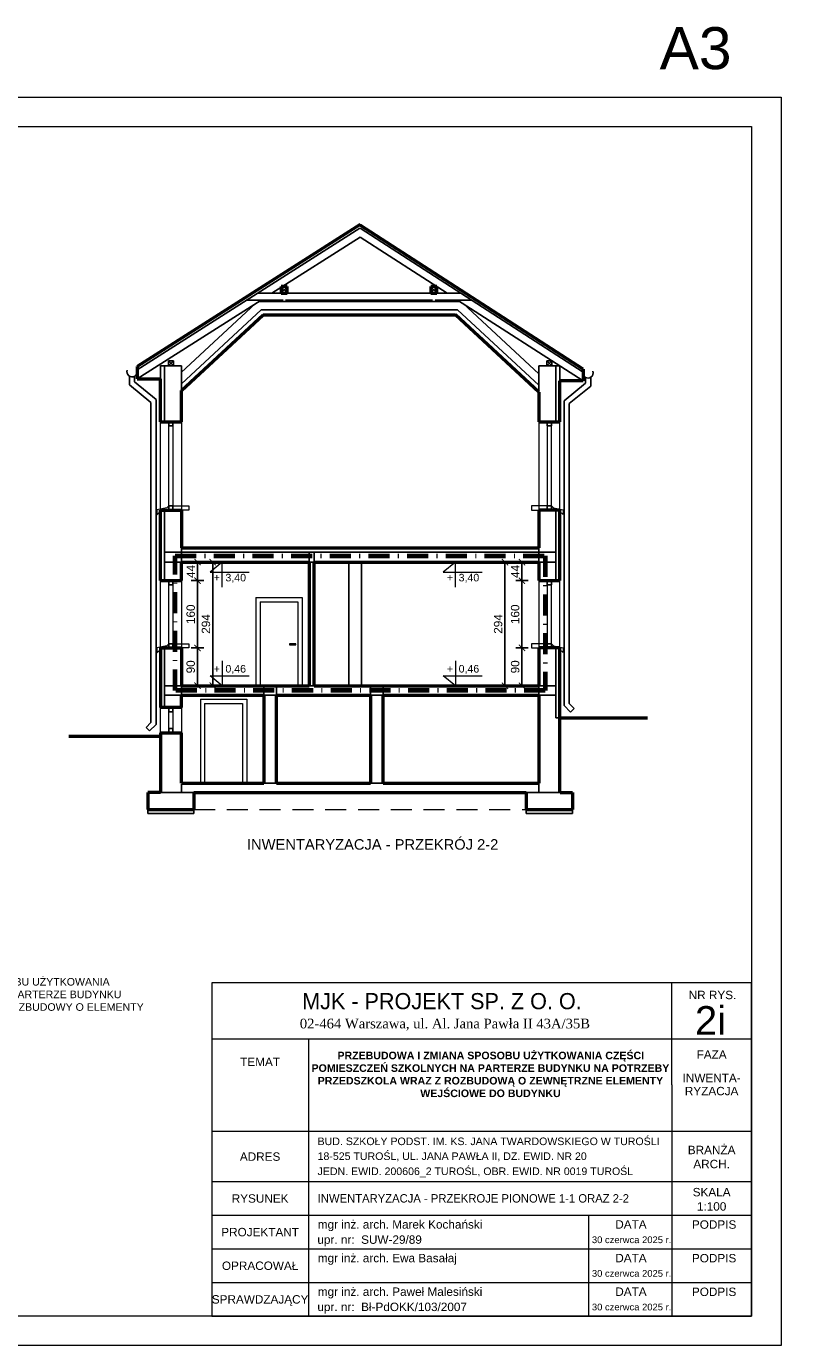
# Model space of a CAD drawing. Header units: millimetres. Extents: x -61343 to 9939, y -6894 to 7453.
# Tile 73 of 255: x -14261 to -12389, y -5924 to -2786. Entities that reach past the tile are written whole.
import ezdxf
from ezdxf.enums import TextEntityAlignment as Align

# ---------------------------------------------------------------- set-up
doc = ezdxf.new("R2010")
doc.units = ezdxf.units.MM
doc.header["$MEASUREMENT"] = 0
doc.linetypes.add('Kropki i Kreski', pattern=[920, 500, -200, 20, -200])
doc.linetypes.add('Przerywana długa', pattern=[780, 500, -280])
doc.layers.add('810-G Ogólne', color=7, linetype='Continuous')
doc.layers.add('830-G Teksty Etykiety', color=7, linetype='Continuous')
doc.layers.add('A_opisy', color=81, linetype='Continuous', lineweight=13)
doc.layers.add('A_wymiary', color=253, linetype='Continuous', lineweight=9)
doc.layers.add('A_zakres opracowania', color=7, linetype='Continuous', lineweight=70, true_color=0xe00038)
doc.styles.add('st1', font='arial.ttf')
doc.styles.get("Standard").update_dxf_attribs({"font": 'arial.ttf'})
doc.styles.add('STIL16', font='arial.ttf')
doc.styles.add('STIL32', font='times.ttf')
doc.styles.add('STIL32_F', font='framd.ttf')
doc.styles.add('STYL_AUTOMATYCZNY_1', font='arial.ttf')
doc.styles.add('STYL_AUTOMATYCZNY_2', font='arialbd.ttf')
doc.dimstyles.new('1do100', dxfattribs={"dimtxt": 20, "dimasz": 15, "dimexe": 15, "dimexo": 0.625, "dimgap": 6, "dimtad": 1, "dimtxsty": 'Standard', "dimblk": 'ARCHTICK', "dimcen": 2.5, "dimadec": 0, "dimazin": 0, "dimtfac": 1, "dimtmove": 0, "dimatfit": 3, "dimldrblk": 'OBLIQUE', "dimfxl": 15, "dimfxlon": 1, "dimarcsym": 0})

# ---------------------------------------------------------------- blocks, each defined once
blk = doc.blocks.new('_ArchTick')
at = {"color": 0, "linetype": 'ByBlock', "const_width": 0.15}
blk.add_lwpolyline([(-0.5, -0.5), (0.5, 0.5)], dxfattribs=at)
blk = doc.blocks.new('*D1805')
at = {"layer": 'A_wymiary', "color": 0, "lineweight": -2, "transparency": 16777216}
for p, q in [((-13067.5, -4060.3), (-13097.5, -4060.3)), ((-13082.5, -4060.3), (-13082.5, -4104.3)), ((-13067.5, -4104.3), (-13097.5, -4104.3))]:
    blk.add_line(p, q, dxfattribs=at)
at = {"layer": 'Defpoints', "color": 0, "transparency": 16777216}
for p in [(-13042.4, -4060.3), (-13082.5, -4104.3), (-13042.4, -4104.3)]:
    blk.add_point(p, dxfattribs=at)
at = {"layer": 'A_wymiary', "color": 0, "lineweight": -2, "transparency": 16777216, "xscale": 15, "yscale": 15, "zscale": 15}
for p, rotation in [((-13082.5, -4060.3), 90), ((-13082.5, -4104.3), 270)]:
    blk.add_blockref('_ArchTick', p, dxfattribs=dict(at, rotation=rotation))
at = {"layer": 'A_wymiary', "color": 0, "transparency": 16777216, "insert": (-13098.5, -4082.3), "char_height": 20, "attachment_point": 5, "rotation": 90}
blk.add_mtext('44', dxfattribs=at)
blk = doc.blocks.new('_Oblique')
at = {"color": 0, "linetype": 'ByBlock', "lineweight": -2}
blk.add_line((-0.5, -0.5), (0.5, 0.5), dxfattribs=at)
blk = doc.blocks.new('*D1806')
at = {"layer": 'A_wymiary', "color": 0, "lineweight": -2, "transparency": 16777216}
for p, q in [((-13067.5, -4104.3), (-13097.5, -4104.3)), ((-13082.5, -4104.3), (-13082.5, -4264.3)), ((-13067.5, -4264.3), (-13097.5, -4264.3))]:
    blk.add_line(p, q, dxfattribs=at)
at = {"layer": 'Defpoints', "color": 0, "transparency": 16777216}
for p in [(-13042.4, -4104.3), (-13082.5, -4264.3), (-13042.4, -4264.3)]:
    blk.add_point(p, dxfattribs=at)
at = {"layer": 'A_wymiary', "color": 0, "lineweight": -2, "transparency": 16777216, "xscale": 15, "yscale": 15, "zscale": 15}
for p, rotation in [((-13082.5, -4104.3), 90), ((-13082.5, -4264.3), 270)]:
    blk.add_blockref('_ArchTick', p, dxfattribs=dict(at, rotation=rotation))
at = {"layer": 'A_wymiary', "color": 0, "transparency": 16777216, "insert": (-13098.7, -4184.3), "char_height": 20, "attachment_point": 5, "rotation": 90}
blk.add_mtext('160', dxfattribs=at)
blk = doc.blocks.new('*D1807')
at = {"layer": 'A_wymiary', "color": 0, "lineweight": -2, "transparency": 16777216}
for p, q in [((-13067.5, -4264.3), (-13097.5, -4264.3)), ((-13082.5, -4264.3), (-13082.5, -4354.3)), ((-13067.5, -4354.3), (-13097.5, -4354.3))]:
    blk.add_line(p, q, dxfattribs=at)
at = {"layer": 'Defpoints', "color": 0, "transparency": 16777216}
for p in [(-13042.4, -4264.3), (-13082.5, -4354.3), (-13042.4, -4354.3)]:
    blk.add_point(p, dxfattribs=at)
at = {"layer": 'A_wymiary', "color": 0, "lineweight": -2, "transparency": 16777216, "xscale": 15, "yscale": 15, "zscale": 15}
for p, rotation in [((-13082.5, -4264.3), 90), ((-13082.5, -4354.3), 270)]:
    blk.add_blockref('_ArchTick', p, dxfattribs=dict(at, rotation=rotation))
at = {"layer": 'A_wymiary', "color": 0, "transparency": 16777216, "insert": (-13098.7, -4309.3), "char_height": 20, "attachment_point": 5, "rotation": 90}
blk.add_mtext('90', dxfattribs=at)
blk = doc.blocks.new('*D1808')
at = {"layer": 'A_wymiary', "color": 0, "lineweight": -2, "transparency": 16777216}
for p, q in [((-13107.9, -4060.3), (-13137.9, -4060.3)), ((-13122.9, -4354.3), (-13122.9, -4060.3)), ((-13107.9, -4354.3), (-13137.9, -4354.3))]:
    blk.add_line(p, q, dxfattribs=at)
at = {"layer": 'Defpoints', "color": 0, "transparency": 16777216}
for p in [(-13122.9, -4060.3), (-13042.4, -4060.3), (-13042.4, -4354.3)]:
    blk.add_point(p, dxfattribs=at)
at = {"layer": 'A_wymiary', "color": 0, "lineweight": -2, "transparency": 16777216, "xscale": 15, "yscale": 15, "zscale": 15}
for p, rotation in [((-13122.9, -4060.3), 90), ((-13122.9, -4354.3), 270)]:
    blk.add_blockref('_ArchTick', p, dxfattribs=dict(at, rotation=rotation))
at = {"layer": 'A_wymiary', "color": 0, "transparency": 16777216, "insert": (-13139.1, -4207.3), "char_height": 20, "attachment_point": 5, "rotation": 90}
blk.add_mtext('294', dxfattribs=at)
blk = doc.blocks.new('*D1809')
at = {"layer": 'A_wymiary', "color": 0, "lineweight": -2, "transparency": 16777216}
for p, q in [((-13869, -4060.3), (-13839, -4060.3)), ((-13854, -4060.3), (-13854, -4104.3)), ((-13869, -4104.3), (-13839, -4104.3))]:
    blk.add_line(p, q, dxfattribs=at)
at = {"layer": 'Defpoints', "color": 0, "transparency": 16777216}
for p in [(-13892.4, -4060.3), (-13892.4, -4104.3), (-13854, -4104.3)]:
    blk.add_point(p, dxfattribs=at)
at = {"layer": 'A_wymiary', "color": 0, "lineweight": -2, "transparency": 16777216, "xscale": 15, "yscale": 15, "zscale": 15}
for p, rotation in [((-13854, -4060.3), 90), ((-13854, -4104.3), 270)]:
    blk.add_blockref('_ArchTick', p, dxfattribs=dict(at, rotation=rotation))
at = {"layer": 'A_wymiary', "color": 0, "transparency": 16777216, "insert": (-13870, -4082.3), "char_height": 20, "attachment_point": 5, "rotation": 90}
blk.add_mtext('44', dxfattribs=at)
blk = doc.blocks.new('*D1810')
at = {"layer": 'A_wymiary', "color": 0, "lineweight": -2, "transparency": 16777216}
for p, q in [((-13869, -4104.3), (-13839, -4104.3)), ((-13854, -4104.3), (-13854, -4264.3)), ((-13869, -4264.3), (-13839, -4264.3))]:
    blk.add_line(p, q, dxfattribs=at)
at = {"layer": 'Defpoints', "color": 0, "transparency": 16777216}
for p in [(-13892.4, -4104.3), (-13892.4, -4264.3), (-13854, -4264.3)]:
    blk.add_point(p, dxfattribs=at)
at = {"layer": 'A_wymiary', "color": 0, "lineweight": -2, "transparency": 16777216, "xscale": 15, "yscale": 15, "zscale": 15}
for p, rotation in [((-13854, -4104.3), 90), ((-13854, -4264.3), 270)]:
    blk.add_blockref('_ArchTick', p, dxfattribs=dict(at, rotation=rotation))
at = {"layer": 'A_wymiary', "color": 0, "transparency": 16777216, "insert": (-13870.2, -4184.3), "char_height": 20, "attachment_point": 5, "rotation": 90}
blk.add_mtext('160', dxfattribs=at)
blk = doc.blocks.new('*D1811')
at = {"layer": 'A_wymiary', "color": 0, "lineweight": -2, "transparency": 16777216}
for p, q in [((-13869, -4264.3), (-13839, -4264.3)), ((-13854, -4264.3), (-13854, -4354.3)), ((-13869, -4354.3), (-13839, -4354.3))]:
    blk.add_line(p, q, dxfattribs=at)
at = {"layer": 'Defpoints', "color": 0, "transparency": 16777216}
for p in [(-13892.4, -4264.3), (-13892.4, -4354.3), (-13854, -4354.3)]:
    blk.add_point(p, dxfattribs=at)
at = {"layer": 'A_wymiary', "color": 0, "lineweight": -2, "transparency": 16777216, "xscale": 15, "yscale": 15, "zscale": 15}
for p, rotation in [((-13854, -4264.3), 90), ((-13854, -4354.3), 270)]:
    blk.add_blockref('_ArchTick', p, dxfattribs=dict(at, rotation=rotation))
at = {"layer": 'A_wymiary', "color": 0, "transparency": 16777216, "insert": (-13870.2, -4309.3), "char_height": 20, "attachment_point": 5, "rotation": 90}
blk.add_mtext('90', dxfattribs=at)
blk = doc.blocks.new('*D1812')
at = {"layer": 'A_wymiary', "color": 0, "lineweight": -2, "transparency": 16777216}
for p, q in [((-13832.7, -4060.3), (-13802.7, -4060.3)), ((-13817.7, -4354.3), (-13817.7, -4060.3)), ((-13832.7, -4354.3), (-13802.7, -4354.3))]:
    blk.add_line(p, q, dxfattribs=at)
at = {"layer": 'Defpoints', "color": 0, "transparency": 16777216}
for p in [(-13892.4, -4060.3), (-13817.7, -4060.3), (-13892.4, -4354.3)]:
    blk.add_point(p, dxfattribs=at)
at = {"layer": 'A_wymiary', "color": 0, "lineweight": -2, "transparency": 16777216, "xscale": 15, "yscale": 15, "zscale": 15}
for p, rotation in [((-13817.7, -4060.3), 90), ((-13817.7, -4354.3), 270)]:
    blk.add_blockref('_ArchTick', p, dxfattribs=dict(at, rotation=rotation))
at = {"layer": 'A_wymiary', "color": 0, "transparency": 16777216, "insert": (-13833.9, -4207.3), "char_height": 20, "attachment_point": 5, "rotation": 90}
blk.add_mtext('294', dxfattribs=at)

msp = doc.modelspace()

# ---------------------------------------------------------------- linework, layer by layer
at = {"layer": '810-G Ogólne', "color": 7, "linetype": 'Continuous', "lineweight": 50}
for p, q in [((-13467.393, -3257.249), (-13997.393, -3594.681)), ((-12937.393, -3601.299), (-13467.393, -3258.95)), ((-13640.724, -3404.718), (-13654.724, -3404.718)), ((-13654.724, -3404.718), (-13654.724, -3420.718)), ((-13640.724, -3420.718), (-13640.724, -3404.718)), ((-13285.073, -3404.718), (-13299.073, -3404.718)), ((-13299.073, -3404.718), (-13299.073, -3420.718)), ((-13285.073, -3420.718), (-13285.073, -3404.718)), ((-13654.724, -3420.718), (-13640.724, -3420.718)), ((-13299.073, -3420.718), (-13285.073, -3420.718)), ((-13892.393, -3652.299), (-13698.172, -3472.299)), ((-13698.172, -3472.299), (-13240.314, -3472.299)), ((-13042.393, -3655.728), (-13240.314, -3472.299)), ((-13997.393, -3594.681), (-13997.393, -3624.382)), ((-12937.393, -3601.299), (-12937.393, -3629.299)), ((-13997.393, -3624.382), (-13942.393, -3624.382)), ((-13942.393, -3726.299), (-13942.393, -3624.382)), ((-12992.393, -3726.299), (-12992.393, -3629.299)), ((-12937.393, -3629.299), (-12992.393, -3629.299)), ((-13892.393, -3726.299), (-13892.393, -3652.299)), ((-13042.393, -3655.728), (-13042.393, -3726.299)), ((-13942.393, -3726.299), (-13892.393, -3726.299)), ((-13042.393, -3726.299), (-12992.393, -3726.299)), ((-13942.393, -4104.299), (-13942.393, -3936.299)), ((-13942.393, -3936.299), (-13892.393, -3936.299)), ((-13892.393, -3936.299), (-13892.393, -4026.299)), ((-12992.393, -3936.299), (-13042.393, -3936.299)), ((-13042.393, -3936.299), (-13042.393, -4026.299)), ((-12992.393, -4104.299), (-12992.393, -3936.299)), ((-13892.393, -4026.299), (-13042.393, -4026.299)), ((-13892.393, -4060.299), (-13588.393, -4060.299)), ((-13892.393, -4104.299), (-13892.393, -4060.299)), ((-13588.393, -4060.299), (-13588.393, -4354.299)), ((-13576.393, -4354.299), (-13576.393, -4060.299)), ((-13576.393, -4060.299), (-13042.393, -4060.299)), ((-13042.393, -4060.299), (-13042.393, -4104.299)), ((-13942.393, -4104.299), (-13892.393, -4104.299)), ((-13042.393, -4104.299), (-12992.393, -4104.299)), ((-13942.393, -4264.299), (-13892.393, -4264.299)), ((-13942.393, -4264.299), (-13942.393, -4402.299)), ((-13892.393, -4264.299), (-13892.393, -4354.299)), ((-12992.393, -4264.299), (-13042.393, -4264.299)), ((-13042.393, -4264.299), (-13042.393, -4354.299)), ((-12992.393, -4608.299), (-12992.393, -4264.299)), ((-13892.393, -4354.299), (-13588.393, -4354.299)), ((-13576.393, -4354.299), (-13042.393, -4354.299)), ((-13892.393, -4376.299), (-13696.393, -4376.299)), ((-13892.393, -4406.299), (-13892.393, -4376.299)), ((-13696.393, -4376.299), (-13696.393, -4586.299)), ((-13666.393, -4586.299), (-13666.393, -4376.299)), ((-13666.393, -4376.299), (-13442.393, -4376.299)), ((-13442.393, -4376.299), (-13442.393, -4586.299)), ((-13412.393, -4586.299), (-13412.393, -4376.299)), ((-13412.393, -4376.299), (-13042.393, -4376.299)), ((-13042.393, -4376.299), (-13042.393, -4586.299)), ((-13942.393, -4402.299), (-13942.393, -4406.299)), ((-13892.393, -4406.299), (-13942.393, -4406.299)), ((-12992.393, -4430.299), (-12784.152, -4430.299)), ((-13942.393, -4475.299), (-14159.817, -4475.299)), ((-13942.393, -4466.299), (-13892.393, -4466.299)), ((-13942.393, -4466.299), (-13942.393, -4608.299)), ((-13892.393, -4586.299), (-13892.393, -4466.299)), ((-13942.393, -4608.299), (-13972.393, -4608.299)), ((-13972.393, -4608.299), (-13972.393, -4648.299)), ((-13892.393, -4586.299), (-13696.393, -4586.299)), ((-13862.393, -4608.299), (-13862.393, -4648.299)), ((-13862.393, -4608.299), (-13072.393, -4608.299)), ((-13666.393, -4586.299), (-13442.393, -4586.299)), ((-13412.393, -4586.299), (-13042.393, -4586.299)), ((-13072.393, -4608.299), (-13072.393, -4648.299)), ((-12991.741, -4608.299), (-12962.393, -4608.299)), ((-12962.393, -4608.299), (-12962.393, -4648.299)), ((-13972.393, -4648.299), (-13862.393, -4648.299)), ((-13072.393, -4648.299), (-12962.393, -4648.299))]:
    msp.add_line(p, q, dxfattribs=at)
at = {"layer": '810-G Ogólne', "color": 7, "linetype": 'Continuous', "lineweight": 25}
for p, q in [((-13467.713, -3265.449), (-13997.393, -3602.677)), ((-13467.393, -3286.95), (-13677.501, -3420.718)), ((-12937.393, -3608.299), (-13467.393, -3265.95)), ((-13260.303, -3420.718), (-13467.393, -3286.95)), ((-13654.724, -3420.718), (-13640.724, -3404.718)), ((-13654.724, -3404.718), (-13640.724, -3420.718)), ((-13299.073, -3420.718), (-13285.073, -3404.718)), ((-13299.073, -3404.718), (-13285.073, -3420.718)), ((-13702.632, -3436.718), (-13997.393, -3624.382)), ((-13892.602, -3608.863), (-13715.799, -3445.006)), ((-13650.724, -3436.718), (-13736.724, -3436.718)), ((-13226.893, -3420.718), (-13711.593, -3420.718)), ((-13708.257, -3440.299), (-13229.99, -3440.299)), ((-13295.073, -3436.718), (-13644.724, -3436.718)), ((-13203.022, -3436.718), (-13289.073, -3436.718)), ((-12937.393, -3629.299), (-13235.533, -3436.718)), ((-13042.393, -3612.098), (-13222.687, -3445.006)), ((-13892.393, -3635.938), (-13702.877, -3460.299)), ((-13702.877, -3460.299), (-13235.609, -3460.299)), ((-13042.393, -3639.367), (-13235.609, -3460.299)), ((-13892.393, -3593.499), (-13942.393, -3593.499)), ((-13942.393, -3624.382), (-13942.393, -3593.499)), ((-13932.393, -3726.299), (-13932.393, -3593.499)), ((-13923.393, -3581.499), (-13923.393, -3593.499)), ((-13911.393, -3581.499), (-13923.393, -3581.499)), ((-13923.393, -3593.499), (-13911.393, -3581.499)), ((-13911.393, -3593.499), (-13923.393, -3581.499)), ((-13923.393, -3593.499), (-13911.393, -3593.499)), ((-13911.393, -3593.499), (-13911.393, -3581.499)), ((-13892.393, -3652.299), (-13892.393, -3593.499)), ((-13042.393, -3655.728), (-13042.393, -3593.499)), ((-13042.393, -3593.499), (-12992.393, -3593.499)), ((-13023.393, -3581.499), (-13023.393, -3593.499)), ((-13011.393, -3581.499), (-13023.393, -3581.499)), ((-13023.393, -3593.499), (-13011.393, -3581.499)), ((-13011.393, -3593.499), (-13023.393, -3581.499)), ((-13023.393, -3593.499), (-13011.393, -3593.499)), ((-13011.393, -3593.499), (-13011.393, -3581.499)), ((-13002.393, -3726.299), (-13002.393, -3593.499)), ((-12992.393, -3629.299), (-12992.393, -3593.499)), ((-14015.842, -3618.002), (-14015.842, -3638.369)), ((-14015.842, -3638.369), (-13964.675, -3680.293)), ((-14003.65, -3631.661), (-14003.65, -3618.002)), ((-13952.393, -3673.642), (-14003.65, -3631.661)), ((-12982.543, -3676.612), (-12931.286, -3634.631)), ((-12931.286, -3634.631), (-12931.286, -3620.972)), ((-12919.095, -3620.972), (-12919.095, -3641.339)), ((-13892.393, -3696.299), (-13892.393, -3652.299)), ((-13892.393, -3652.299), (-13892.393, -3696.299)), ((-13042.393, -3652.299), (-13042.393, -3696.299)), ((-12919.095, -3641.339), (-12970.261, -3683.263)), ((-13964.675, -4441.698), (-13964.675, -3680.293)), ((-13952.393, -4446.386), (-13952.393, -3673.642)), ((-12982.543, -4401.386), (-12982.543, -3676.612)), ((-12970.261, -4396.698), (-12970.261, -3683.263)), ((-13922.393, -3726.299), (-13922.393, -3736.299)), ((-13912.393, -3726.299), (-13912.393, -3736.299)), ((-13022.393, -3726.299), (-13022.393, -3736.299)), ((-13012.393, -3726.299), (-13012.393, -3736.299)), ((-13912.393, -3736.299), (-13922.393, -3736.299)), ((-13022.393, -3736.299), (-13012.393, -3736.299)), ((-13932.393, -4104.299), (-13932.393, -3936.299)), ((-13922.393, -3936.299), (-13922.393, -3926.299)), ((-13912.393, -3926.299), (-13922.393, -3926.299)), ((-13912.393, -3936.299), (-13912.393, -3926.299)), ((-13022.393, -3926.299), (-13012.393, -3926.299)), ((-13022.393, -3936.299), (-13022.393, -3926.299)), ((-13012.393, -3936.299), (-13012.393, -3926.299)), ((-13002.393, -4104.299), (-13002.393, -3936.299)), ((-13932.393, -4036.299), (-13002.393, -4036.299)), ((-13892.393, -4026.299), (-13892.393, -4060.299)), ((-13588.393, -4036.299), (-13588.393, -4060.299)), ((-13576.393, -4060.299), (-13576.393, -4036.299)), ((-13042.393, -4026.299), (-13042.393, -4060.299)), ((-13892.393, -4060.299), (-13932.393, -4060.299)), ((-13588.393, -4060.299), (-13576.393, -4060.299)), ((-13494.393, -4060.299), (-13494.393, -4354.299)), ((-13464.393, -4354.299), (-13464.393, -4060.299)), ((-13042.393, -4060.299), (-13002.393, -4060.299)), ((-13922.393, -4104.299), (-13922.393, -4114.299)), ((-13917.393, -4104.299), (-13892.393, -4104.299)), ((-13912.393, -4104.299), (-13912.393, -4114.299)), ((-13022.393, -4104.299), (-13022.393, -4114.299)), ((-13012.393, -4104.299), (-13012.393, -4114.299)), ((-13912.393, -4114.299), (-13922.393, -4114.299)), ((-13022.393, -4114.299), (-13012.393, -4114.299)), ((-13932.393, -4264.299), (-13932.393, -4406.299)), ((-13922.393, -4264.299), (-13922.393, -4254.299)), ((-13912.393, -4254.299), (-13922.393, -4254.299)), ((-13912.393, -4264.299), (-13912.393, -4254.299)), ((-13022.393, -4254.299), (-13012.393, -4254.299)), ((-13022.393, -4264.299), (-13022.393, -4254.299)), ((-13012.393, -4264.299), (-13012.393, -4254.299)), ((-13002.393, -4264.299), (-13002.393, -4430.299)), ((-13892.393, -4354.299), (-13932.393, -4354.299)), ((-13892.393, -4376.299), (-13892.393, -4354.299)), ((-13696.393, -4376.299), (-13696.393, -4354.299)), ((-13666.393, -4376.299), (-13666.393, -4354.299)), ((-13588.393, -4354.299), (-13576.393, -4354.299)), ((-13442.393, -4376.299), (-13442.393, -4354.299)), ((-13412.393, -4376.299), (-13412.393, -4354.299)), ((-13042.393, -4354.299), (-13002.393, -4354.299)), ((-13042.393, -4354.299), (-13042.393, -4376.299)), ((-13892.393, -4376.299), (-13932.393, -4376.299)), ((-13696.393, -4376.299), (-13666.393, -4376.299)), ((-13442.393, -4376.299), (-13412.393, -4376.299)), ((-13042.393, -4376.299), (-13002.393, -4376.299)), ((-13922.393, -4406.299), (-13922.393, -4416.299)), ((-13912.393, -4416.299), (-13922.393, -4416.299)), ((-13912.393, -4406.299), (-13912.393, -4416.299)), ((-12982.543, -4401.386), (-12967.116, -4416.814)), ((-12970.261, -4396.698), (-12958.63, -4408.329)), ((-12958.63, -4408.329), (-12967.116, -4416.814)), ((-13964.675, -4441.698), (-13976.306, -4453.329)), ((-13976.306, -4453.329), (-13967.821, -4461.814)), ((-13952.393, -4446.386), (-13967.821, -4461.814)), ((-13002.393, -4430.299), (-12992.393, -4430.299)), ((-13922.393, -4466.299), (-13922.393, -4456.299)), ((-13912.393, -4456.299), (-13922.393, -4456.299)), ((-13912.393, -4466.299), (-13912.393, -4456.299)), ((-13942.393, -4608.299), (-13862.393, -4608.299)), ((-13892.393, -4608.299), (-13892.393, -4588.299)), ((-13696.393, -4586.299), (-13666.393, -4586.299)), ((-13442.393, -4586.299), (-13412.393, -4586.299)), ((-12991.741, -4608.299), (-13072.393, -4608.299)), ((-13042.393, -4586.299), (-13042.393, -4608.299)), ((-13972.393, -4648.299), (-13972.393, -4658.299)), ((-13972.393, -4658.299), (-13862.393, -4658.299)), ((-13862.393, -4658.299), (-13862.393, -4648.299)), ((-13072.393, -4648.299), (-13072.393, -4658.299)), ((-13072.393, -4658.299), (-12962.393, -4658.299)), ((-12962.393, -4658.299), (-12962.393, -4648.299))]:
    msp.add_line(p, q, dxfattribs=at)
at = {"layer": '810-G Ogólne', "color": 7, "linetype": 'Continuous', "lineweight": 13}
for p, q in [((-13942.393, -3936.299), (-13942.393, -3726.299)), ((-13892.393, -3726.299), (-13892.393, -3936.299)), ((-13042.393, -3726.299), (-13042.393, -3936.299)), ((-12992.393, -3936.299), (-12992.393, -3726.299)), ((-13942.393, -4264.299), (-13942.393, -4104.299)), ((-13892.393, -4104.299), (-13892.393, -4264.299)), ((-13042.393, -4104.299), (-13042.393, -4264.299)), ((-12992.393, -4264.299), (-12992.393, -4104.299)), ((-13942.393, -4466.299), (-13942.393, -4406.299)), ((-13892.393, -4406.299), (-13892.393, -4466.299))]:
    msp.add_line(p, q, dxfattribs=at)
at = {"layer": '810-G Ogólne', "color": 7, "linetype": 'Continuous', "lineweight": 15}
for p, q in [((-13922.393, -3926.299), (-13922.393, -3736.299)), ((-13912.393, -3736.299), (-13912.393, -3926.299)), ((-13022.393, -3736.299), (-13022.393, -3926.299)), ((-13012.393, -3926.299), (-13012.393, -3736.299)), ((-13927.082, -3930.987), (-13950.419, -3936.028)), ((-13950.419, -3936.028), (-13950.419, -3947.047)), ((-13950.419, -3947.047), (-13946.36, -3942.987)), ((-13922.393, -3926.299), (-13927.082, -3930.987)), ((-13912.393, -3926.299), (-13874.893, -3926.299)), ((-13874.893, -3936.299), (-13904.893, -3936.299)), ((-13874.893, -3926.299), (-13874.893, -3936.299)), ((-13022.393, -3926.299), (-13059.893, -3926.299)), ((-13059.893, -3926.299), (-13059.893, -3936.299)), ((-13059.893, -3936.299), (-13029.893, -3936.299)), ((-13012.393, -3926.299), (-13007.705, -3930.987)), ((-13007.705, -3930.987), (-12984.367, -3936.028)), ((-12984.367, -3947.047), (-12988.427, -3942.987)), ((-12984.367, -3936.028), (-12984.367, -3947.047)), ((-13022.393, -4104.299), (-13022.393, -4254.299)), ((-13012.393, -4254.299), (-13012.393, -4104.299)), ((-13922.393, -4254.299), (-13922.393, -4114.299)), ((-13912.393, -4114.299), (-13912.393, -4254.299)), ((-13715.249, -4144.299), (-13605.249, -4144.299)), ((-13715.249, -4144.299), (-13715.249, -4354.299)), ((-13705.249, -4154.299), (-13615.249, -4154.299)), ((-13705.249, -4154.299), (-13705.249, -4354.299)), ((-13615.249, -4154.299), (-13615.249, -4354.299)), ((-13605.249, -4144.299), (-13605.249, -4354.299)), ((-13927.082, -4258.987), (-13950.419, -4264.028)), ((-13950.419, -4264.028), (-13950.419, -4275.047)), ((-13922.393, -4254.299), (-13927.082, -4258.987)), ((-13912.393, -4254.299), (-13874.893, -4254.299)), ((-13874.893, -4264.299), (-13904.893, -4264.299)), ((-13874.893, -4254.299), (-13874.893, -4264.299)), ((-13022.393, -4254.299), (-13059.893, -4254.299)), ((-13059.893, -4254.299), (-13059.893, -4264.299)), ((-13059.893, -4264.299), (-13029.893, -4264.299)), ((-13012.393, -4254.299), (-13007.705, -4258.987)), ((-13007.705, -4258.987), (-12984.367, -4264.028)), ((-12984.367, -4264.028), (-12984.367, -4275.047)), ((-13950.419, -4275.047), (-13946.36, -4270.987)), ((-12984.367, -4275.047), (-12988.427, -4270.987)), ((-13847.137, -4386.299), (-13737.137, -4386.299)), ((-13847.137, -4386.299), (-13847.137, -4586.299)), ((-13737.137, -4386.299), (-13737.137, -4586.299)), ((-13922.393, -4463.715), (-13922.393, -4406.299)), ((-13912.393, -4406.299), (-13912.393, -4466.299)), ((-13837.137, -4396.299), (-13747.137, -4396.299)), ((-13837.137, -4396.299), (-13837.137, -4586.299)), ((-13747.137, -4396.299), (-13747.137, -4586.299))]:
    msp.add_line(p, q, dxfattribs=at)
at = {"layer": '810-G Ogólne', "color": 7, "linetype": 'Przerywana długa', "lineweight": 13, "ltscale": 0.1}
msp.add_line((-13862.393, -4648.299), (-13072.393, -4648.299), dxfattribs=at)
at = {"layer": '810-G Ogólne', "color": 7, "linetype": 'Continuous', "lineweight": 15}
msp.add_lwpolyline([(-13620.249, -4254.299), (-13635.249, -4254.299), (-13635.249, -4257.299), (-13620.249, -4257.299)], close=True, dxfattribs=at)
at = {"layer": '810-G Ogólne', "color": 7, "linetype": 'Continuous', "lineweight": 25}
for centre, start, end in [((-14009.536, -3607.321), 160.709954, 11.113041), ((-12925.4, -3610.291), 168.886959, 19.290046)]:
    msp.add_arc(centre, 12.196, start, end, dxfattribs=at)
at = {"layer": 'A_opisy'}
for p, q in [((-12726.563, -5303.919), (-12726.563, -5060.675)), ((-13820.183, -5193.919), (-12536.563, -5193.919)), ((-13590.183, -5193.919), (-13590.183, -5853.919)), ((-12726.563, -5303.919), (-12726.563, -5853.919)), ((-13820.183, -5413.919), (-12536.563, -5413.919)), ((-13820.183, -5533.919), (-12536.563, -5533.919)), ((-13820.183, -5613.919), (-12536.563, -5613.919)), ((-12924.059, -5613.919), (-12924.059, -5853.919)), ((-13820.183, -5693.919), (-12536.563, -5693.919)), ((-13820.183, -5773.919), (-12536.563, -5773.919))]:
    msp.add_line(p, q, dxfattribs=at)
for points in [[(-16666.563, -2953.919), (-12466.563, -2953.919), (-12466.563, -5923.919), (-16666.563, -5923.919)], [(-16466.563, -3023.919), (-12536.563, -3023.919), (-12536.563, -5853.919), (-16466.563, -5853.919)], [(-13820.183, -5853.919), (-12536.563, -5853.919), (-12536.563, -5060.675), (-13820.183, -5060.675)]]:
    msp.add_lwpolyline(points, close=True, dxfattribs=at)
for points in [[(-13795.257, -4119.66), (-13795.257, -4060.299), (-13824.186, -4083.697), (-13731.319, -4083.697)], [(-13240.739, -4119.66), (-13240.739, -4060.299), (-13269.668, -4083.697), (-13176.802, -4083.697)], [(-13795.257, -4294.938), (-13795.257, -4354.299), (-13824.186, -4330.901), (-13731.319, -4330.901)], [(-13240.739, -4294.938), (-13240.739, -4354.299), (-13269.668, -4330.901), (-13176.802, -4330.901)]]:
    msp.add_lwpolyline(points, dxfattribs=at)
at = {"layer": 'A_zakres opracowania', "linetype": 'Kropki i Kreski', "ltscale": 0.1}
msp.add_lwpolyline([(-13907.393, -4045.299), (-13027.393, -4045.299), (-13027.393, -4365.299), (-13907.393, -4365.299)], close=True, dxfattribs=at)

# ---------------------------------------------------------------- texts
at = {"layer": '830-G Teksty Etykiety', "color": 7, "linetype": 'Continuous', "lineweight": 13, "insert": (-13736.37, -4719.187), "char_height": 25, "attachment_point": 1, "style": 'STYL_AUTOMATYCZNY_2'}
msp.add_mtext('\\A1;{\\fArial|b0|i0|c238|p34;INWENTARYZACJA - PRZEKRÓJ 2-2}', dxfattribs=at)
at = {"layer": 'A_opisy'}
for s, height, style, p in [('NR RYS.', 20, 'st1', (-12629.474, -5099.786)), ('MJK - PROJEKT SP. Z O. O. ', 38.4, 'STIL32_F', (-13265.743, -5123.675)), ('2i', 68.0932, 'st1', (-12634.269, -5184.448)), ('02-464 Warszawa, ul. Al. Jana Pawła II 43A/35B', 23.04, 'STIL32', (-13265.743, -5169.291)), ('DATA', 20, 'st1', (-12823.421, -5645.607)), ('PODPIS', 20, 'st1', (-12625.635, -5645.915)), ('30 czerwca 2025 r.', 16, 'st1', (-12821.805, -5680.136)), ('DATA', 20, 'st1', (-12823.421, -5725.607)), ('PODPIS', 20, 'st1', (-12625.635, -5725.915)), ('30 czerwca 2025 r.', 16, 'st1', (-12821.805, -5760.136)), ('DATA', 20, 'st1', (-12823.421, -5805.607)), ('PODPIS', 20, 'st1', (-12625.635, -5805.915)), ('30 czerwca 2025 r.', 16, 'st1', (-12821.805, -5840.136))]:
    msp.add_text(s, height=height, dxfattribs=dict(at, style=style)).set_placement(p, align=Align.CENTER)
at = {"layer": 'A_opisy', "style": 'st1'}
for s, p in [('TEMAT', (-13705.183, -5248.938)), ('FAZA', (-12631.563, -5231.392)), ('INWENTA-', (-12631.563, -5287.274)), ('RYZACJA', (-12631.563, -5318.463)), ('BRANŻA', (-12631.563, -5458.526)), ('ADRES', (-13705.183, -5474.286)), ('ARCH.', (-12631.563, -5491.972)), ('SKALA', (-12631.563, -5558.81)), ('RYSUNEK', (-13705.183, -5573.919)), ('1:100', (-12631.563, -5592.84)), ('PROJEKTANT', (-13705.183, -5653.919)), ('OPRACOWAŁ', (-13705.183, -5733.919)), ('SPRAWDZAJĄCY', (-13705.183, -5813.919))]:
    msp.add_text(s, height=20, dxfattribs=at).set_placement(p, align=Align.MIDDLE_CENTER)
at = {"layer": 'A_opisy'}
for s, height, style, p in [('BUD. SZKOŁY PODST. IM. KS. JANA TWARDOWSKIEGO W TUROŚLI', 18, 'STIL16', (-13568.492, -5446.97)), ('18-525 TUROŚL, UL. JANA PAWŁA II, DZ. EWID. NR 20', 18, 'STIL16', (-13568.492, -5482.304)), ('JEDN. EWID. 200606_2 TUROŚL, OBR. EWID. NR 0019 TUROŚL', 18, 'STIL16', (-13568.492, -5518.181)), ('INWENTARYZACJA - PRZEKROJE PIONOWE 1-1 ORAZ 2-2', 20, 'STIL32_F', (-13568.166, -5583.627)), ('mgr inż. arch. Marek Kochański', 20, 'st1', (-13568.041, -5645.611)), ('upr. nr:  SUW-29/89', 20, 'st1', (-13569.01, -5681.758)), ('mgr inż. arch. Ewa Basałaj', 20, 'st1', (-13568.041, -5725.611)), ('mgr inż. arch. Paweł Malesiński', 20, 'st1', (-13568.041, -5805.611)), ('upr. nr:  Bł-PdOKK/103/2007', 20, 'st1', (-13569.01, -5841.758))]:
    msp.add_text(s, height=height, dxfattribs=dict(at, style=style)).set_placement(p)
at = {"layer": 'A_opisy', "insert": (-12755.082, -2787.583), "char_height": 100, "attachment_point": 1, "style": 'STYL_AUTOMATYCZNY_1'}
msp.add_mtext('\\A1;A3', dxfattribs=at)
at = {"layer": 'A_opisy', "char_height": 18, "attachment_point": 1}
for s, width, heights, insert in [('+', 12.03374, [0], (-13815.455, -4088.029)), ('3,40', 39.475, [21.634], (-13787.627, -4088.029)), ('+', 12.03374, [0], (-13260.938, -4088.029)), ('3,40', 39.475, [21.634], (-13233.109, -4088.029)), ('{\\fArial|b0|i0|c238|p34;+}', 12.03374, [0], (-13815.455, -4304.885)), ('0,46', 39.475, [21.634], (-13787.627, -4304.885)), ('{\\fArial|b0|i0|c238|p34;+}', 12.03374, [0], (-13260.938, -4304.885)), ('0,46', 39.475, [21.634], (-13233.109, -4304.885)), ('ZAKRES PRZEBUDOWY I ZMIANY SPOSOBU UŻYTKOWANIA CZĘŚCI POMIESZCZEŃ SZKOLNYCH NA PARTERZE BUDYNKU POD POTRZEBY PRZEDSZKOLA ORAZ ROZBUDOWY O ELEMENTY WEJŚCIOWE DO PRZEDSZKOLA', 806.73455, [137.169], (-14789.314, -5049.472))]:
    msp.add_mtext_dynamic_manual_height_columns(s, width=width, gutter_width=12.5, heights=heights, dxfattribs=dict(at, insert=insert))
at = {"layer": 'A_opisy', "insert": (-13590.183, -5224.758), "char_height": 17, "attachment_point": 1, "style": 'st1'}
msp.add_mtext_dynamic_manual_height_columns('\\pi68.939;{\\fArial|b1|i0|c238|p34;\\H1.0588x;PRZEBUDOWA I ZMIANA SPOSOBU UŻYTKOWANIA CZĘŚCI \\P\\pi7.3216;POMIESZCZEŃ SZKOLNYCH NA PARTERZE BUDYNKU NA POTRZEBY \\P\\pi22.031;PRZEDSZKOLA WRAZ Z ROZBUDOWĄ O ZEWNĘTRZNE ELEMENTY \\P\\pi265.91;WEJŚCIOWE DO BUDYNKU}', width=863.62032, gutter_width=96.285, heights=[189.161], dxfattribs=at)

# ---------------------------------------------------------------- dimensions: what is measured, and where the dimension line sits
at = {"layer": 'A_wymiary'}
for base, p1, p2, picture, middle in [((-13853.959, -4104.299), (-13892.393, -4060.299), (-13892.393, -4104.299), '*D1809', (-13869.959, -4082.299)), ((-13817.675, -4060.299), (-13892.393, -4354.299), (-13892.393, -4060.299), '*D1812', (-13833.886, -4207.299)), ((-13122.937, -4060.299), (-13042.393, -4354.299), (-13042.393, -4060.299), '*D1808', (-13139.148, -4207.299)), ((-13082.473, -4104.299), (-13042.393, -4060.299), (-13042.393, -4104.299), '*D1805', (-13098.473, -4082.299)), ((-13853.959, -4264.299), (-13892.393, -4104.299), (-13892.393, -4264.299), '*D1810', (-13870.171, -4184.299)), ((-13082.473, -4264.299), (-13042.393, -4104.299), (-13042.393, -4264.299), '*D1806', (-13098.684, -4184.299)), ((-13853.959, -4354.299), (-13892.393, -4264.299), (-13892.393, -4354.299), '*D1811', (-13870.171, -4309.299)), ((-13082.473, -4354.299), (-13042.393, -4264.299), (-13042.393, -4354.299), '*D1807', (-13098.684, -4309.299))]:
    dim = msp.add_linear_dim(base=base, p1=p1, p2=p2, angle=90, dimstyle='1do100', dxfattribs=at)
    dim.commit()
    dim.dimension.update_dxf_attribs({"geometry": picture, "text_midpoint": middle})

doc.saveas('drawing.dxf')
